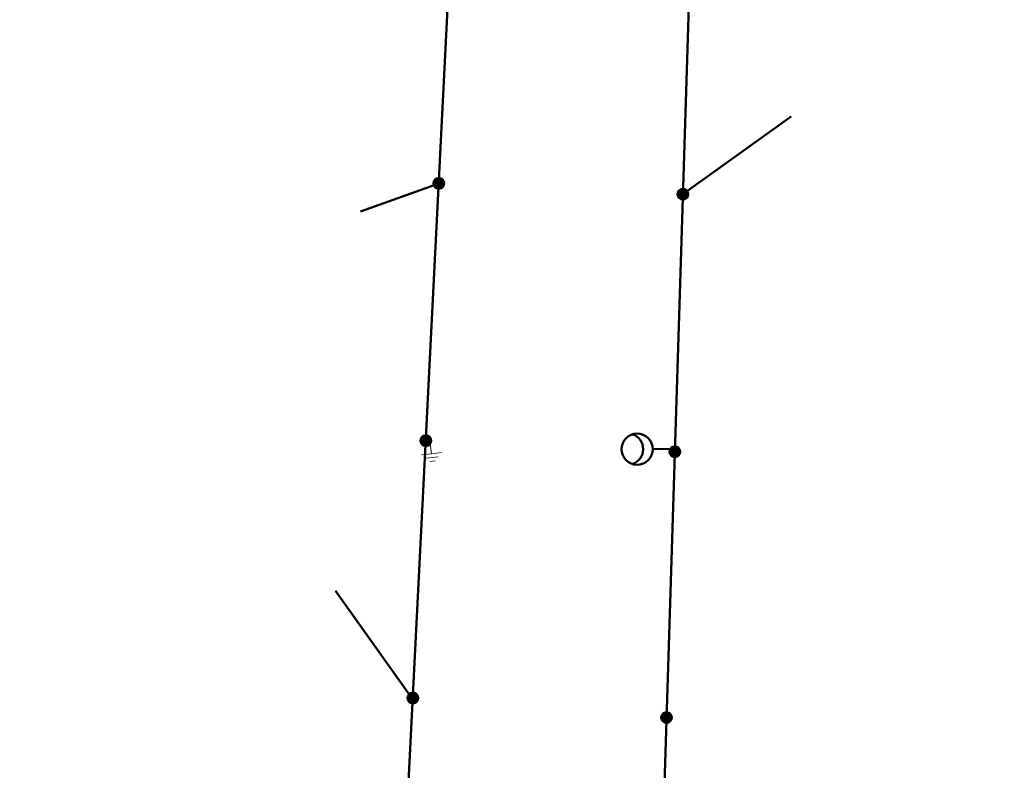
# Model space of a CAD drawing. Header units: millimetres. Extents: x 0 to 5880, y 0 to 297.
# Tile 23 of 35: x 2180 to 2240, y 205 to 250. Entities that reach past the tile are written whole.
import ezdxf

# ---------------------------------------------------------------- set-up
doc = ezdxf.new("R2010")
doc.units = ezdxf.units.MM
doc.linetypes.add('K5LT_BASIC', pattern=[0])
doc.linetypes.add('K5LT_THIN', pattern=[0])
doc.layers.add('Системный слой', color=7, linetype='Continuous')

# ---------------------------------------------------------------- blocks, each defined once
blk = doc.blocks.new('U248')
at = {"layer": 'Системный слой'}
h = blk.add_hatch(color=7, dxfattribs=at)
h.paths.add_polyline_path([(2220.214849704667, 239.5002638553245), (2220.084782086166, 239.7912689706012), (2220.070372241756, 239.7843902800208), (2220.05632495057, 239.7767985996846), (2220.042675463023, 239.7685129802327), (2220.029458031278, 239.7595542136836), (2220.016705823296, 239.7499447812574), (2220.004450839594, 239.7397087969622), (2219.992723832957, 239.7288719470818), (2219.981554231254, 239.7174614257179), (2219.970970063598, 239.7055058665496), (2219.960997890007, 239.6930352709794), (2219.951662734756, 239.6800809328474), (2219.942988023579, 239.666675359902), (2219.934995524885, 239.6528521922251), (2219.927705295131, 239.6386461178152), (2219.921135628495, 239.6240927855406), (2219.915303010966, 239.6092287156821), (2219.910222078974, 239.5940912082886), (2219.905905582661, 239.578718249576), (2219.902364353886, 239.5631484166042), (2219.899607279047, 239.5474207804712), (2219.897641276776, 239.531574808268), (2219.896471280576, 239.5156502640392), (2219.896100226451, 239.4996871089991), (2219.896529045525, 239.4837254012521), (2219.897756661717, 239.4678051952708), (2219.899779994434, 239.4519664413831), (2219.902593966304, 239.4362488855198), (2219.906191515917, 239.4206919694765), (2219.910563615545, 239.4053347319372), (2219.915699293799, 239.390215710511), (2219.921585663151, 239.3753728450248), (2219.92820795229, 239.3608433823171), (2219.935549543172, 239.3466637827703), (2219.943592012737, 239.3328696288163), (2219.952315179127, 239.3194955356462), (2219.961697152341, 239.3065750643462), (2219.971714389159, 239.2941406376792), (2219.982341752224, 239.2822234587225), (2219.993552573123, 239.2708534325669), (2220.005318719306, 239.2600590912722), (2220.017610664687, 239.2498675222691), (2220.030397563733, 239.2403043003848), (2220.043647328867, 239.2313934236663), (2220.057326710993, 239.2231572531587), (2220.071401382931, 239.2156164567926), (2220.085836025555, 239.2087899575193), (2220.100594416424, 239.2026948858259), (2220.115639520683, 239.1973465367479), (2220.130933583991, 239.1927583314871), (2220.146438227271, 239.1889417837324), (2220.162114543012, 239.1859064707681), (2220.177923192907, 239.1836600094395), (2220.193824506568, 239.1822080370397), (2220.209778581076, 239.1815541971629), (2220.225745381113, 239.1817001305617), (2220.24168483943, 239.1826454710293), (2220.257556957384, 239.1843878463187), (2220.273321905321, 239.1869228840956), (2220.28894012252, 239.1902442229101), (2220.304372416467, 239.1943435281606), (2220.319580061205, 239.1992105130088), (2220.334524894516, 239.2048329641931), (2220.343850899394, 239.2087844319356)])
h.paths.add_polyline_path([(2220.387895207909, 239.7679517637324), (2220.374272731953, 239.7762817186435), (2220.360250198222, 239.7839190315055), (2220.345862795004, 239.7908445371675), (2220.331146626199, 239.7970408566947), (2220.316138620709, 239.8024924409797), (2220.300876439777, 239.8071856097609), (2220.285398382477, 239.8111085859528), (2220.269743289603, 239.8142515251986), (2220.253950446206, 239.8166065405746), (2220.238059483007, 239.818167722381), (2220.222110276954, 239.8189311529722), (2220.206142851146, 239.8188949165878), (2220.190197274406, 239.8180591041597), (2220.174313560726, 239.8164258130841), (2220.15853156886, 239.8139991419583), (2220.1428909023, 239.8107851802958), (2220.127430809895, 239.8067919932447), (2220.112190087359, 239.8020296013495), (2220.097206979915, 239.7965099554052), (2220.084792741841, 239.7912737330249), (2220.214849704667, 239.5002638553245), (2220.343850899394, 239.2087844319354), (2220.358285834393, 239.2156103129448), (2220.372360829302, 239.2231505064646), (2220.386040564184, 239.231386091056), (2220.399290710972, 239.2402964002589), (2220.412078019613, 239.249859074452), (2220.424370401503, 239.2600501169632), (2220.436137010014, 239.2708439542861), (2220.447348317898, 239.2822135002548), (2220.457976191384, 239.2941302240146), (2220.467993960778, 239.3065642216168), (2220.477376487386, 239.3194842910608), (2220.486100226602, 239.3328580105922), (2220.494143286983, 239.3466518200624), (2220.501485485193, 239.3608311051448), (2220.508108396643, 239.3753602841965), (2220.513995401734, 239.3902028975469), (2220.519131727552, 239.4053216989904), (2220.52350448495, 239.4206787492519), (2220.527102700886, 239.4362355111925), (2220.52991734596, 239.4519529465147), (2220.531941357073, 239.4677916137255), (2220.533169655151, 239.4837117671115), (2220.53359915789, 239.4996734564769), (2220.53322878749, 239.5156366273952), (2220.532059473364, 239.5315612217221), (2220.5300941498, 239.5474072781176), (2220.527337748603, 239.5631350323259), (2220.523797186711, 239.5787050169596), (2220.519481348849, 239.5940781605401), (2220.514401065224, 239.6092158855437), (2220.508569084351, 239.6240802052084), (2220.502000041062, 239.6386338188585), (2220.494710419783, 239.6528402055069), (2220.486718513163, 239.666663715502), (2220.478044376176, 239.680069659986), (2220.468709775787, 239.6930243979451), (2220.45873813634, 239.7054954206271), (2220.448154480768, 239.7174514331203), (2220.436985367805, 239.7288624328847), (2220.425258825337, 239.7396997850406), (2220.41300428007, 239.749936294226), (2220.400252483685, 239.7595462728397)])
at = {"layer": 'Системный слой', "color": 7, "linetype": 'K5LT_BASIC', "lineweight": 50}
blk.add_circle((2220.214849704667, 239.5002638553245), 0.3187500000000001, dxfattribs=at)
blk = doc.blocks.new('U249')
at = {"layer": 'Системный слой'}
h = blk.add_hatch(color=7, dxfattribs=at)
h.paths.add_polyline_path([(2219.729027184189, 224.0078793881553), (2219.598959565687, 224.2988845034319), (2219.584549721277, 224.2920058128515), (2219.570502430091, 224.2844141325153), (2219.556852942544, 224.2761285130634), (2219.5436355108, 224.2671697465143), (2219.530883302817, 224.2575603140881), (2219.518628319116, 224.2473243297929), (2219.506901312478, 224.2364874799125), (2219.495731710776, 224.2250769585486), (2219.485147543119, 224.2131213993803), (2219.475175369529, 224.2006508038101), (2219.465840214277, 224.1876964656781), (2219.4571655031, 224.1742908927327), (2219.449173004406, 224.1604677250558), (2219.441882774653, 224.1462616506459), (2219.435313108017, 224.1317083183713), (2219.429480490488, 224.1168442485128), (2219.424399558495, 224.1017067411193), (2219.420083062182, 224.0863337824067), (2219.416541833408, 224.0707639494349), (2219.413784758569, 224.0550363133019), (2219.411818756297, 224.0391903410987), (2219.410648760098, 224.0232657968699), (2219.410277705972, 224.0073026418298), (2219.410706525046, 223.9913409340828), (2219.411934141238, 223.9754207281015), (2219.413957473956, 223.9595819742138), (2219.416771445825, 223.9438644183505), (2219.420368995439, 223.9283075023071), (2219.424741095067, 223.9129502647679), (2219.42987677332, 223.8978312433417), (2219.435763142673, 223.8829883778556), (2219.442385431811, 223.8684589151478), (2219.449727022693, 223.854279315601), (2219.457769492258, 223.840485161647), (2219.466492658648, 223.8271110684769), (2219.475874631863, 223.814190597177), (2219.48589186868, 223.8017561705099), (2219.496519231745, 223.7898389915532), (2219.507730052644, 223.7784689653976), (2219.519496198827, 223.7676746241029), (2219.531788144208, 223.7574830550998), (2219.544575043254, 223.7479198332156), (2219.557824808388, 223.739008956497), (2219.571504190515, 223.7307727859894), (2219.585578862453, 223.7232319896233), (2219.600013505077, 223.71640549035), (2219.614771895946, 223.7103104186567), (2219.629817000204, 223.7049620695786), (2219.645111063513, 223.7003738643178), (2219.660615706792, 223.6965573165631), (2219.676292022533, 223.6935220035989), (2219.692100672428, 223.6912755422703), (2219.708001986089, 223.6898235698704), (2219.723956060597, 223.6891697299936), (2219.739922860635, 223.6893156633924), (2219.755862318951, 223.69026100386), (2219.771734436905, 223.6920033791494), (2219.787499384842, 223.6945384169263), (2219.803117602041, 223.6978597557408), (2219.818549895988, 223.7019590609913), (2219.833757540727, 223.7068260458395), (2219.848702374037, 223.7124484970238), (2219.858028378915, 223.7163999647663)])
h.paths.add_polyline_path([(2219.902072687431, 224.2755672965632), (2219.888450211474, 224.2838972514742), (2219.874427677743, 224.2915345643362), (2219.860040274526, 224.2984600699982), (2219.84532410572, 224.3046563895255), (2219.83031610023, 224.3101079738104), (2219.815053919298, 224.3148011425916), (2219.799575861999, 224.3187241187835), (2219.783920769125, 224.3218670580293), (2219.768127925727, 224.3242220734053), (2219.752236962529, 224.3257832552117), (2219.736287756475, 224.3265466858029), (2219.720320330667, 224.3265104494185), (2219.704374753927, 224.3256746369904), (2219.688491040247, 224.3240413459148), (2219.672709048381, 224.321614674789), (2219.657068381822, 224.3184007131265), (2219.641608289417, 224.3144075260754), (2219.62636756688, 224.3096451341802), (2219.611384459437, 224.3041254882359), (2219.598970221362, 224.2988892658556), (2219.729027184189, 224.0078793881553), (2219.858028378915, 223.7163999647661), (2219.872463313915, 223.7232258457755), (2219.886538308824, 223.7307660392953), (2219.900218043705, 223.7390016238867), (2219.913468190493, 223.7479119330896), (2219.926255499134, 223.7574746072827), (2219.938547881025, 223.767665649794), (2219.950314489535, 223.7784594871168), (2219.961525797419, 223.7898290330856), (2219.972153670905, 223.8017457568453), (2219.982171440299, 223.8141797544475), (2219.991553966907, 223.8270998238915), (2220.000277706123, 223.8404735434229), (2220.008320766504, 223.8542673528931), (2220.015662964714, 223.8684466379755), (2220.022285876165, 223.8829758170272), (2220.028172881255, 223.8978184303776), (2220.033309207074, 223.9129372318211), (2220.037681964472, 223.9282942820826), (2220.041280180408, 223.9438510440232), (2220.044094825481, 223.9595684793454), (2220.046118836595, 223.9754071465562), (2220.047347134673, 223.9913272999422), (2220.047776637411, 224.0072889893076), (2220.047406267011, 224.0232521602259), (2220.046236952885, 224.0391767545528), (2220.044271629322, 224.0550228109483), (2220.041515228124, 224.0707505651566), (2220.037974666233, 224.0863205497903), (2220.033658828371, 224.1016936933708), (2220.028578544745, 224.1168314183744), (2220.022746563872, 224.1316957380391), (2220.016177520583, 224.1462493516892), (2220.008887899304, 224.1604557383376), (2220.000895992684, 224.1742792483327), (2219.992221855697, 224.1876851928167), (2219.982887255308, 224.2006399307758), (2219.972915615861, 224.2131109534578), (2219.962331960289, 224.225066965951), (2219.951162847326, 224.2364779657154), (2219.939436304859, 224.2473153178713), (2219.927181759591, 224.2575518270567), (2219.914429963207, 224.2671618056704)])
at = {"layer": 'Системный слой', "color": 7, "linetype": 'K5LT_BASIC', "lineweight": 50}
blk.add_circle((2219.729027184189, 224.0078793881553), 0.3187500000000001, dxfattribs=at)
blk = doc.blocks.new('U250')
at = {"layer": 'Системный слой'}
h = blk.add_hatch(color=7, dxfattribs=at)
h.paths.add_polyline_path([(2219.227532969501, 208.0157405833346), (2219.097465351, 208.3067456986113), (2219.08305550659, 208.2998670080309), (2219.069008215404, 208.2922753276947), (2219.055358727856, 208.2839897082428), (2219.042141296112, 208.2750309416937), (2219.029389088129, 208.2654215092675), (2219.017134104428, 208.2551855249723), (2219.005407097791, 208.2443486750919), (2218.994237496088, 208.232938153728), (2218.983653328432, 208.2209825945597), (2218.973681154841, 208.2085119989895), (2218.96434599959, 208.1955576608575), (2218.955671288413, 208.1821520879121), (2218.947678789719, 208.1683289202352), (2218.940388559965, 208.1541228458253), (2218.933818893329, 208.1395695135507), (2218.9279862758, 208.1247054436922), (2218.922905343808, 208.1095679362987), (2218.918588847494, 208.0941949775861), (2218.91504761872, 208.0786251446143), (2218.912290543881, 208.0628975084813), (2218.910324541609, 208.0470515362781), (2218.90915454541, 208.0311269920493), (2218.908783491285, 208.0151638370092), (2218.909212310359, 207.9992021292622), (2218.910439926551, 207.9832819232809), (2218.912463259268, 207.9674431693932), (2218.915277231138, 207.9517256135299), (2218.918874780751, 207.9361686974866), (2218.923246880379, 207.9208114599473), (2218.928382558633, 207.9056924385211), (2218.934268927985, 207.890849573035), (2218.940891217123, 207.8763201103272), (2218.948232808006, 207.8621405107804), (2218.956275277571, 207.8483463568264), (2218.964998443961, 207.8349722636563), (2218.974380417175, 207.8220517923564), (2218.984397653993, 207.8096173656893), (2218.995025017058, 207.7977001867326), (2219.006235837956, 207.786330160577), (2219.01800198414, 207.7755358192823), (2219.030293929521, 207.7653442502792), (2219.043080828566, 207.755781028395), (2219.056330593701, 207.7468701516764), (2219.070009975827, 207.7386339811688), (2219.084084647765, 207.7310931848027), (2219.098519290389, 207.7242666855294), (2219.113277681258, 207.7181716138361), (2219.128322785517, 207.712823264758), (2219.143616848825, 207.7082350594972), (2219.159121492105, 207.7044185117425), (2219.174797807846, 207.7013831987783), (2219.190606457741, 207.6991367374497), (2219.206507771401, 207.6976847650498), (2219.22246184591, 207.697030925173), (2219.238428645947, 207.6971768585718), (2219.254368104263, 207.6981221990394), (2219.270240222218, 207.6998645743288), (2219.286005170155, 207.7023996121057), (2219.301623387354, 207.7057209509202), (2219.317055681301, 207.7098202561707), (2219.332263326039, 207.7146872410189), (2219.34720815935, 207.7203096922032), (2219.356534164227, 207.7242611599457)])
h.paths.add_polyline_path([(2219.400578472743, 208.2834284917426), (2219.386955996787, 208.2917584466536), (2219.372933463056, 208.2993957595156), (2219.358546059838, 208.3063212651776), (2219.343829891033, 208.3125175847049), (2219.328821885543, 208.3179691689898), (2219.313559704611, 208.322662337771), (2219.298081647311, 208.3265853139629), (2219.282426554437, 208.3297282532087), (2219.26663371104, 208.3320832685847), (2219.250742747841, 208.3336444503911), (2219.234793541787, 208.3344078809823), (2219.21882611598, 208.3343716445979), (2219.20288053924, 208.3335358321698), (2219.18699682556, 208.3319025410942), (2219.171214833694, 208.3294758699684), (2219.155574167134, 208.3262619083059), (2219.140114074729, 208.3222687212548), (2219.124873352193, 208.3175063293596), (2219.109890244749, 208.3119866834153), (2219.097476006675, 208.306750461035), (2219.227532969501, 208.0157405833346), (2219.356534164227, 207.7242611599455), (2219.370969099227, 207.7310870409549), (2219.385044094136, 207.7386272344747), (2219.398723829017, 207.7468628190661), (2219.411973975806, 207.755773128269), (2219.424761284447, 207.7653358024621), (2219.437053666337, 207.7755268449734), (2219.448820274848, 207.7863206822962), (2219.460031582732, 207.797690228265), (2219.470659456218, 207.8096069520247), (2219.480677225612, 207.8220409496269), (2219.49005975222, 207.8349610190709), (2219.498783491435, 207.8483347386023), (2219.506826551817, 207.8621285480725), (2219.514168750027, 207.8763078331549), (2219.520791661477, 207.8908370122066), (2219.526678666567, 207.905679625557), (2219.531814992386, 207.9207984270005), (2219.536187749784, 207.936155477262), (2219.53978596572, 207.9517122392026), (2219.542600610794, 207.9674296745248), (2219.544624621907, 207.9832683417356), (2219.545852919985, 207.9991884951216), (2219.546282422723, 208.015150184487), (2219.545912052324, 208.0311133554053), (2219.544742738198, 208.0470379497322), (2219.542777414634, 208.0628840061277), (2219.540021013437, 208.078611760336), (2219.536480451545, 208.0941817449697), (2219.532164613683, 208.1095548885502), (2219.527084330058, 208.1246926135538), (2219.521252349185, 208.1395569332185), (2219.514683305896, 208.1541105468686), (2219.507393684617, 208.168316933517), (2219.499401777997, 208.1821404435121), (2219.490727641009, 208.1955463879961), (2219.481393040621, 208.2085011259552), (2219.471421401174, 208.2209721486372), (2219.460837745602, 208.2329281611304), (2219.449668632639, 208.2443391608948), (2219.437942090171, 208.2551765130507), (2219.425687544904, 208.2654130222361), (2219.412935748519, 208.2750230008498)])
at = {"layer": 'Системный слой', "color": 7, "linetype": 'K5LT_BASIC', "lineweight": 50}
blk.add_circle((2219.227532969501, 208.0157405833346), 0.3187500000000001, dxfattribs=at)
blk = doc.blocks.new('U255')
at = {"layer": 'Системный слой'}
h = blk.add_hatch(color=7, dxfattribs=at)
h.paths.add_polyline_path([(2205.53804687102, 240.1514034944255), (2205.407979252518, 240.4424086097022), (2205.393569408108, 240.4355299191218), (2205.379522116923, 240.4279382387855), (2205.365872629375, 240.4196526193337), (2205.352655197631, 240.4106938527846), (2205.339902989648, 240.4010844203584), (2205.327648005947, 240.3908484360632), (2205.31592099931, 240.3800115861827), (2205.304751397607, 240.3686010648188), (2205.29416722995, 240.3566455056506), (2205.28419505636, 240.3441749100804), (2205.274859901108, 240.3312205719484), (2205.266185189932, 240.317814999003), (2205.258192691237, 240.3039918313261), (2205.250902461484, 240.2897857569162), (2205.244332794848, 240.2752324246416), (2205.238500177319, 240.2603683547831), (2205.233419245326, 240.2452308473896), (2205.229102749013, 240.229857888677), (2205.225561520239, 240.2142880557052), (2205.2228044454, 240.1985604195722), (2205.220838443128, 240.182714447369), (2205.219668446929, 240.1667899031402), (2205.219297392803, 240.1508267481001), (2205.219726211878, 240.134865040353), (2205.220953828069, 240.1189448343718), (2205.222977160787, 240.1031060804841), (2205.225791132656, 240.0873885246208), (2205.22938868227, 240.0718316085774), (2205.233760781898, 240.0564743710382), (2205.238896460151, 240.041355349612), (2205.244782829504, 240.0265124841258), (2205.251405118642, 240.0119830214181), (2205.258746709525, 239.9978034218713), (2205.266789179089, 239.9840092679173), (2205.275512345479, 239.9706351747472), (2205.284894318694, 239.9577147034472), (2205.294911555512, 239.9452802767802), (2205.305538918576, 239.9333630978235), (2205.316749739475, 239.9219930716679), (2205.328515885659, 239.9111987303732), (2205.34080783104, 239.9010071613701), (2205.353594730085, 239.8914439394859), (2205.366844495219, 239.8825330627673), (2205.380523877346, 239.8742968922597), (2205.394598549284, 239.8667560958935), (2205.409033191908, 239.8599295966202), (2205.423791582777, 239.8538345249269), (2205.438836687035, 239.8484861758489), (2205.454130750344, 239.843897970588), (2205.469635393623, 239.8400814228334), (2205.485311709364, 239.8370461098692), (2205.501120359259, 239.8347996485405), (2205.51702167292, 239.8333476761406), (2205.532975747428, 239.8326938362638), (2205.548942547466, 239.8328397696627), (2205.564882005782, 239.8337851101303), (2205.580754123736, 239.8355274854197), (2205.596519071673, 239.8380625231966), (2205.612137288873, 239.841383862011), (2205.627569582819, 239.8454831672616), (2205.642777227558, 239.8503501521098), (2205.657722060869, 239.8559726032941), (2205.667048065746, 239.8599240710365)])
h.paths.add_polyline_path([(2205.711092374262, 240.4190914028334), (2205.697469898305, 240.4274213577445), (2205.683447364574, 240.4350586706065), (2205.669059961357, 240.4419841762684), (2205.654343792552, 240.4481804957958), (2205.639335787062, 240.4536320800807), (2205.62407360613, 240.4583252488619), (2205.60859554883, 240.4622482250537), (2205.592940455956, 240.4653911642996), (2205.577147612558, 240.4677461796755), (2205.56125664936, 240.469307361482), (2205.545307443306, 240.4700707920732), (2205.529340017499, 240.4700345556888), (2205.513394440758, 240.4691987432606), (2205.497510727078, 240.4675654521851), (2205.481728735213, 240.4651387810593), (2205.466088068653, 240.4619248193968), (2205.450627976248, 240.4579316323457), (2205.435387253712, 240.4531692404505), (2205.420404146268, 240.4476495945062), (2205.407989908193, 240.4424133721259), (2205.53804687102, 240.1514034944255), (2205.667048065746, 239.8599240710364), (2205.681483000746, 239.8667499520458), (2205.695557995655, 239.8742901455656), (2205.709237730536, 239.882525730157), (2205.722487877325, 239.8914360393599), (2205.735275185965, 239.900998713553), (2205.747567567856, 239.9111897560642), (2205.759334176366, 239.9219835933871), (2205.77054548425, 239.9333531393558), (2205.781173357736, 239.9452698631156), (2205.79119112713, 239.9577038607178), (2205.800573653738, 239.9706239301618), (2205.809297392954, 239.9839976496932), (2205.817340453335, 239.9977914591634), (2205.824682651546, 240.0119707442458), (2205.831305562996, 240.0264999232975), (2205.837192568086, 240.0413425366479), (2205.842328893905, 240.0564613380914), (2205.846701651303, 240.0718183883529), (2205.850299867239, 240.0873751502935), (2205.853114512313, 240.1030925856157), (2205.855138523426, 240.1189312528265), (2205.856366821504, 240.1348514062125), (2205.856796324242, 240.1508130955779), (2205.856425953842, 240.1667762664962), (2205.855256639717, 240.182700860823), (2205.853291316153, 240.1985469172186), (2205.850534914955, 240.2142746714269), (2205.846994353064, 240.2298446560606), (2205.842678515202, 240.2452177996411), (2205.837598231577, 240.2603555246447), (2205.831766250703, 240.2752198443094), (2205.825197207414, 240.2897734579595), (2205.817907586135, 240.3039798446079), (2205.809915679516, 240.3178033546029), (2205.801241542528, 240.331209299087), (2205.79190694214, 240.3441640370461), (2205.781935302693, 240.3566350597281), (2205.77135164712, 240.3685910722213), (2205.760182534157, 240.3800020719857), (2205.74845599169, 240.3908394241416), (2205.736201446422, 240.401075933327), (2205.723449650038, 240.4106859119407)])
at = {"layer": 'Системный слой', "color": 7, "linetype": 'K5LT_BASIC', "lineweight": 50}
blk.add_circle((2205.53804687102, 240.1514034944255), 0.3187500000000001, dxfattribs=at)
blk = doc.blocks.new('U256')
at = {"layer": 'Системный слой'}
h = blk.add_hatch(color=7, dxfattribs=at)
h.paths.add_polyline_path([(2204.758455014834, 224.6710211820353), (2204.628387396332, 224.962026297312), (2204.613977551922, 224.9551476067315), (2204.599930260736, 224.9475559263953), (2204.586280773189, 224.9392703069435), (2204.573063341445, 224.9303115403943), (2204.560311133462, 224.9207021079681), (2204.54805614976, 224.910466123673), (2204.536329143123, 224.8996292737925), (2204.52515954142, 224.8882187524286), (2204.514575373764, 224.8762631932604), (2204.504603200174, 224.8637925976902), (2204.495268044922, 224.8508382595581), (2204.486593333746, 224.8374326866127), (2204.478600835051, 224.8236095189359), (2204.471310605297, 224.8094034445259), (2204.464740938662, 224.7948501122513), (2204.458908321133, 224.7799860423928), (2204.45382738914, 224.7648485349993), (2204.449510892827, 224.7494755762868), (2204.445969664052, 224.733905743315), (2204.443212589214, 224.718178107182), (2204.441246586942, 224.7023321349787), (2204.440076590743, 224.68640759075), (2204.439705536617, 224.6704444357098), (2204.440134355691, 224.6544827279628), (2204.441361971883, 224.6385625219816), (2204.443385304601, 224.6227237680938), (2204.44619927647, 224.6070062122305), (2204.449796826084, 224.5914492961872), (2204.454168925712, 224.5760920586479), (2204.459304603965, 224.5609730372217), (2204.465190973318, 224.5461301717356), (2204.471813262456, 224.5316007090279), (2204.479154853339, 224.517421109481), (2204.487197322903, 224.503626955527), (2204.495920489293, 224.490252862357), (2204.505302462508, 224.477332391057), (2204.515319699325, 224.4648979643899), (2204.52594706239, 224.4529807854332), (2204.537157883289, 224.4416107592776), (2204.548924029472, 224.430816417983), (2204.561215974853, 224.4206248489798), (2204.574002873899, 224.4110616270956), (2204.587252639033, 224.4021507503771), (2204.600932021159, 224.3939145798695), (2204.615006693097, 224.3863737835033), (2204.629441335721, 224.37954728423), (2204.644199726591, 224.3734522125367), (2204.659244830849, 224.3681038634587), (2204.674538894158, 224.3635156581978), (2204.690043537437, 224.3596991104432), (2204.705719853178, 224.3566637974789), (2204.721528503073, 224.3544173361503), (2204.737429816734, 224.3529653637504), (2204.753383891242, 224.3523115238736), (2204.76935069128, 224.3524574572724), (2204.785290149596, 224.35340279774), (2204.80116226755, 224.3551451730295), (2204.816927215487, 224.3576802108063), (2204.832545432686, 224.3610015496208), (2204.847977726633, 224.3651008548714), (2204.863185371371, 224.3699678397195), (2204.878130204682, 224.3755902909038), (2204.88745620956, 224.3795417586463)])
h.paths.add_polyline_path([(2204.931500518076, 224.9387090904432), (2204.917878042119, 224.9470390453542), (2204.903855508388, 224.9546763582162), (2204.889468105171, 224.9616018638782), (2204.874751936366, 224.9677981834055), (2204.859743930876, 224.9732497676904), (2204.844481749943, 224.9779429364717), (2204.829003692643, 224.9818659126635), (2204.813348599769, 224.9850088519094), (2204.797555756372, 224.9873638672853), (2204.781664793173, 224.9889250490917), (2204.76571558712, 224.989688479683), (2204.749748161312, 224.9896522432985), (2204.733802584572, 224.9888164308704), (2204.717918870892, 224.9871831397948), (2204.702136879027, 224.984756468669), (2204.686496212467, 224.9815425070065), (2204.671036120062, 224.9775493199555), (2204.655795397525, 224.9727869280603), (2204.640812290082, 224.9672672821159), (2204.628398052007, 224.9620310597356), (2204.758455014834, 224.6710211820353), (2204.88745620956, 224.3795417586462), (2204.901891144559, 224.3863676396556), (2204.915966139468, 224.3939078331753), (2204.92964587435, 224.4021434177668), (2204.942896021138, 224.4110537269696), (2204.955683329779, 224.4206164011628), (2204.967975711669, 224.430807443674), (2204.97974232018, 224.4416012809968), (2204.990953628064, 224.4529708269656), (2205.00158150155, 224.4648875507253), (2205.011599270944, 224.4773215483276), (2205.020981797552, 224.4902416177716), (2205.029705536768, 224.5036153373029), (2205.037748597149, 224.5174091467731), (2205.045090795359, 224.5315884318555), (2205.05171370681, 224.5461176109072), (2205.0576007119, 224.5609602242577), (2205.062737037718, 224.5760790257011), (2205.067109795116, 224.5914360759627), (2205.070708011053, 224.6069928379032), (2205.073522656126, 224.6227102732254), (2205.075546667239, 224.6385489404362), (2205.076774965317, 224.6544690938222), (2205.077204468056, 224.6704307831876), (2205.076834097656, 224.6863939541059), (2205.075664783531, 224.7023185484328), (2205.073699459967, 224.7181646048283), (2205.070943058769, 224.7338923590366), (2205.067402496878, 224.7494623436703), (2205.063086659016, 224.7648354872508), (2205.05800637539, 224.7799732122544), (2205.052174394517, 224.7948375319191), (2205.045605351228, 224.8093911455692), (2205.038315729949, 224.8235975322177), (2205.03032382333, 224.8374210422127), (2205.021649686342, 224.8508269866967), (2205.012315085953, 224.8637817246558), (2205.002343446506, 224.8762527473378), (2204.991759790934, 224.8882087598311), (2204.980590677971, 224.8996197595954), (2204.968864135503, 224.9104571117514), (2204.956609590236, 224.9206936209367), (2204.943857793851, 224.9303035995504)])
at = {"layer": 'Системный слой', "color": 7, "linetype": 'K5LT_BASIC', "lineweight": 50}
blk.add_circle((2204.758455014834, 224.6710211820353), 0.3187500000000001, dxfattribs=at)
blk = doc.blocks.new('U257')
at = {"layer": 'Системный слой'}
h = blk.add_hatch(color=7, dxfattribs=at)
h.paths.add_polyline_path([(2203.978863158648, 209.1906388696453), (2203.848795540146, 209.4816439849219), (2203.834385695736, 209.4747652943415), (2203.82033840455, 209.4671736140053), (2203.806688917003, 209.4588879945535), (2203.793471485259, 209.4499292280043), (2203.780719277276, 209.4403197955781), (2203.768464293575, 209.4300838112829), (2203.756737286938, 209.4192469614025), (2203.745567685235, 209.4078364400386), (2203.734983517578, 209.3958808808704), (2203.725011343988, 209.3834102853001), (2203.715676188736, 209.3704559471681), (2203.70700147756, 209.3570503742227), (2203.699008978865, 209.3432272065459), (2203.691718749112, 209.3290211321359), (2203.685149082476, 209.3144677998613), (2203.679316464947, 209.2996037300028), (2203.674235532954, 209.2844662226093), (2203.669919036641, 209.2690932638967), (2203.666377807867, 209.253523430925), (2203.663620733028, 209.2377957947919), (2203.661654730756, 209.2219498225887), (2203.660484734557, 209.2060252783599), (2203.660113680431, 209.1900621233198), (2203.660542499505, 209.1741004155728), (2203.661770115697, 209.1581802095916), (2203.663793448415, 209.1423414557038), (2203.666607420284, 209.1266238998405), (2203.670204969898, 209.1110669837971), (2203.674577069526, 209.0957097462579), (2203.679712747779, 209.0805907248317), (2203.685599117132, 209.0657478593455), (2203.69222140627, 209.0512183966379), (2203.699562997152, 209.037038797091), (2203.707605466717, 209.023244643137), (2203.716328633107, 209.0098705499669), (2203.725710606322, 208.996950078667), (2203.73572784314, 208.9845156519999), (2203.746355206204, 208.9725984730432), (2203.757566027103, 208.9612284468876), (2203.769332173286, 208.950434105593), (2203.781624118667, 208.9402425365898), (2203.794411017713, 208.9306793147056), (2203.807660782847, 208.9217684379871), (2203.821340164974, 208.9135322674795), (2203.835414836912, 208.9059914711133), (2203.849849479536, 208.89916497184), (2203.864607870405, 208.8930699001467), (2203.879652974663, 208.8877215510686), (2203.894947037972, 208.8831333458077), (2203.910451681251, 208.8793167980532), (2203.926127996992, 208.8762814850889), (2203.941936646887, 208.8740350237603), (2203.957837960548, 208.8725830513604), (2203.973792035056, 208.8719292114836), (2203.989758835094, 208.8720751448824), (2204.00569829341, 208.87302048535), (2204.021570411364, 208.8747628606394), (2204.037335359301, 208.8772978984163), (2204.0529535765, 208.8806192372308), (2204.068385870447, 208.8847185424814), (2204.083593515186, 208.8895855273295), (2204.098538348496, 208.8952079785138), (2204.107864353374, 208.8991594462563)])
h.paths.add_polyline_path([(2204.15190866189, 209.4583267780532), (2204.138286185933, 209.4666567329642), (2204.124263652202, 209.4742940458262), (2204.109876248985, 209.4812195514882), (2204.09516008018, 209.4874158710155), (2204.08015207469, 209.4928674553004), (2204.064889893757, 209.4975606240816), (2204.049411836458, 209.5014836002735), (2204.033756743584, 209.5046265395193), (2204.017963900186, 209.5069815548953), (2204.002072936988, 209.5085427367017), (2203.986123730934, 209.5093061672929), (2203.970156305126, 209.5092699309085), (2203.954210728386, 209.5084341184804), (2203.938327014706, 209.5068008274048), (2203.92254502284, 209.504374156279), (2203.906904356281, 209.5011601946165), (2203.891444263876, 209.4971670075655), (2203.876203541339, 209.4924046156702), (2203.861220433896, 209.4868849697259), (2203.848806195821, 209.4816487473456), (2203.978863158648, 209.1906388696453), (2204.107864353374, 208.8991594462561), (2204.122299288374, 208.9059853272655), (2204.136374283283, 208.9135255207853), (2204.150054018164, 208.9217611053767), (2204.163304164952, 208.9306714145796), (2204.176091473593, 208.9402340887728), (2204.188383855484, 208.950425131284), (2204.200150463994, 208.9612189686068), (2204.211361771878, 208.9725885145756), (2204.221989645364, 208.9845052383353), (2204.232007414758, 208.9969392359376), (2204.241389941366, 209.0098593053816), (2204.250113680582, 209.0232330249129), (2204.258156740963, 209.0370268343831), (2204.265498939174, 209.0512061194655), (2204.272121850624, 209.0657352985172), (2204.278008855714, 209.0805779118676), (2204.283145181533, 209.0956967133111), (2204.287517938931, 209.1110537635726), (2204.291116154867, 209.1266105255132), (2204.29393079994, 209.1423279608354), (2204.295954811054, 209.1581666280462), (2204.297183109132, 209.1740867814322), (2204.29761261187, 209.1900484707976), (2204.29724224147, 209.2060116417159), (2204.296072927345, 209.2219362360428), (2204.294107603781, 209.2377822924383), (2204.291351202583, 209.2535100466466), (2204.287810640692, 209.2690800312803), (2204.28349480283, 209.2844531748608), (2204.278414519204, 209.2995908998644), (2204.272582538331, 209.3144552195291), (2204.266013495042, 209.3290088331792), (2204.258723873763, 209.3432152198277), (2204.250731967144, 209.3570387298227), (2204.242057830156, 209.3704446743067), (2204.232723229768, 209.3833994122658), (2204.222751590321, 209.3958704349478), (2204.212167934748, 209.407826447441), (2204.200998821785, 209.4192374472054), (2204.189272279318, 209.4300747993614), (2204.17701773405, 209.4403113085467), (2204.164265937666, 209.4499212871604)])
at = {"layer": 'Системный слой', "color": 7, "linetype": 'K5LT_BASIC', "lineweight": 50}
blk.add_circle((2203.978863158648, 209.1906388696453), 0.3187500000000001, dxfattribs=at)
blk = doc.blocks.new('U278')
at = {"layer": 'Системный слой', "color": 7, "linetype": 'K5LT_THIN', "lineweight": 18}
for p, q in [((2205.026142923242, 224.4979756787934), (2205.10200572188, 223.8893607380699)), ((2205.10200572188, 223.8893607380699), (2204.49339078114, 223.8134979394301)), ((2205.10200572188, 223.8893607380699), (2205.710620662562, 223.9652235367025)), ((2205.130454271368, 223.6611301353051), (2204.750069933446, 223.6137158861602)), ((2205.158902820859, 223.4328995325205), (2205.006749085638, 223.413933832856)), ((2205.130454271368, 223.6611301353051), (2205.51083860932, 223.7085443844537)), ((2205.158902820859, 223.4328995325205), (2205.311056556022, 223.4518652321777))]:
    blk.add_line(p, q, dxfattribs=at)
blk = doc.blocks.new('U331')
at = {"layer": 'Системный слой', "color": 7, "linetype": 'K5LT_BASIC', "lineweight": 50}
blk.add_line((2218.397044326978, 224.1836724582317), (2219.663993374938, 224.1533819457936), dxfattribs=at)
blk.add_circle((2217.459759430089, 224.1635908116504), 0.937500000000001, dxfattribs=at)
blk.add_arc((2216.886216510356, 224.1679144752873), 0.937500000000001, 287.3802958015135, 71.75587006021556, dxfattribs=at)

msp = doc.modelspace()

# ---------------------------------------------------------------- linework, layer by layer
at = {"layer": 'Системный слой', "color": 7, "linetype": 'K5LT_BASIC', "lineweight": 50}
for p, q in [((2201.656218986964, 163.0698136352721), (2206.292490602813, 255.1324186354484)), ((2220.700672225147, 254.9926483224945), (2216.783155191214, 130.0670273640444)), ((2220.214849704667, 239.5002638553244), (2226.716522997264, 244.1766536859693)), ((2205.53804687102, 240.1514034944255), (2200.838208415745, 238.4659424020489)), ((2203.974354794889, 209.1011161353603), (2199.33355601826, 215.6491981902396))]:
    msp.add_line(p, q, dxfattribs=at)

# ---------------------------------------------------------------- block references
at = {"layer": 'Системный слой'}
for name in ['U255', 'U248', 'U256', 'U331', 'U278', 'U249', 'U257', 'U250']:
    msp.add_blockref(name, (0, 0), dxfattribs=at)

doc.saveas('drawing.dxf')
